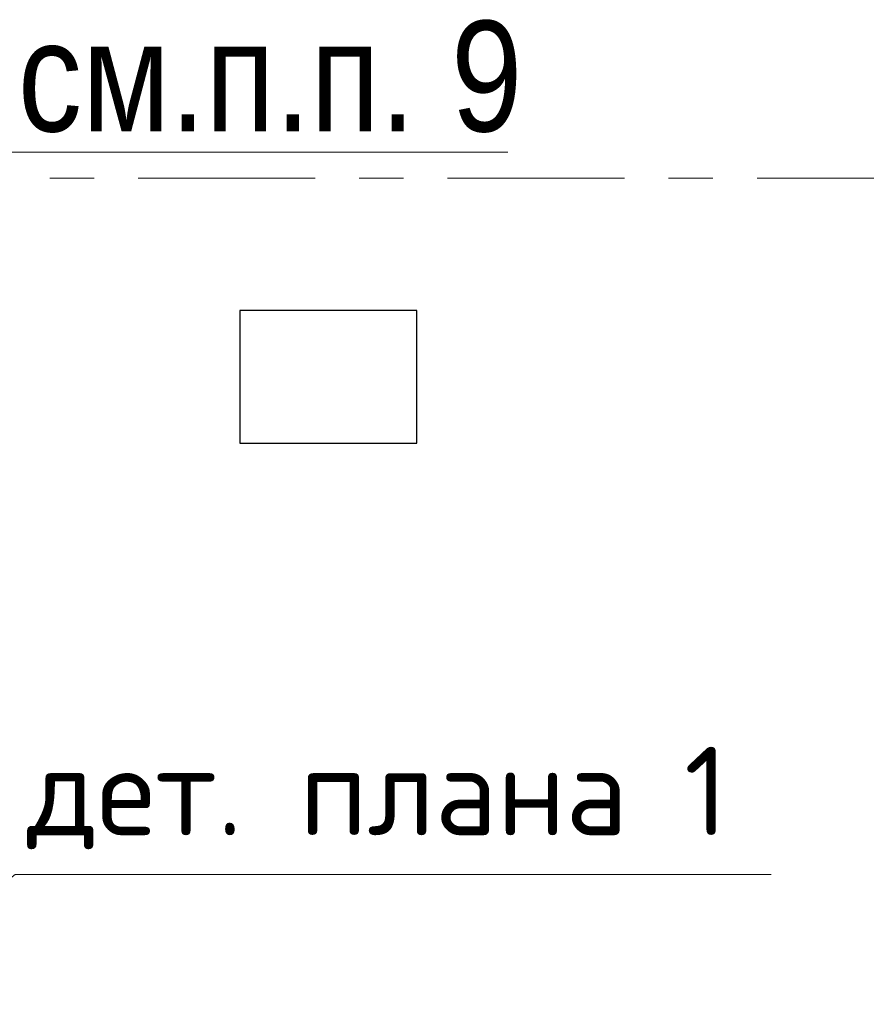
# Model space of a CAD drawing. Header units: metres. Extents: x -38 to 85, y -15 to 19.
# Tile 54 of 93: x 48.9 to 50.82, y 5.53 to 7.76. Entities that reach past the tile are written whole.
import ezdxf

# ---------------------------------------------------------------- set-up
doc = ezdxf.new("R2010")
doc.units = ezdxf.units.M
doc.linetypes.add('______11', pattern=[0.5, 0.4, -0.05, 0, -0.05])
doc.linetypes.add('______5', pattern=[1.1, 0.8, -0.1, 0.1, -0.1])
for name, color, linetype, lineweight in [('XR$2$Осевая линия (1)', 7, '______5', 13), ('XR$3$Общий слой (1)', 7, 'Continuous', 13), ('XR$3$Перекрытие (1)', 7, 'Continuous', 35), ('XR$3$Текст_ общее_1', 7, 'Continuous', 13), ('XR$3$Фундамент (1)_1', 7, 'Continuous', 35)]:
    doc.layers.add(name, color=color, linetype=linetype, lineweight=lineweight)
doc.styles.add('ARIAL', font='arial.ttf')
doc.styles.add('ISOCPEUR', font='txt')

msp = doc.modelspace()

# ---------------------------------------------------------------- linework, layer by layer
at = {"color": 7, "linetype": 'Continuous', "lineweight": 13, "transparency": 33554687}
msp.add_lwpolyline([(48.514, 5.531), (48.8917, 5.8243), (50.6017, 5.8243)], dxfattribs=at)
at = {"layer": 'XR$2$Осевая линия (1)', "color": 253, "linetype": '______11', "lineweight": 13, "true_color": 0xa0a0a0, "transparency": 33554687}
msp.add_line((-2.63, 7.4), (62.6, 7.4), dxfattribs=at)
at = {"layer": 'XR$3$Общий слой (1)', "color": 7, "linetype": 'Continuous', "lineweight": 13, "transparency": 33554687}
msp.add_lwpolyline([(48.6879, 7.2894), (48.8665, 7.4586), (50.0065, 7.4586)], dxfattribs=at)
at = {"layer": 'XR$3$Перекрытие (1)', "color": 7, "linetype": 'Continuous', "lineweight": 25, "transparency": 33554687}
for p, q in [((49.4, 7.1), (49.4, 6.8)), ((49.8, 7.1), (49.4, 7.1)), ((49.8, 6.8), (49.8, 7.1)), ((49.4, 6.8), (49.8, 6.8))]:
    msp.add_line(p, q, dxfattribs=at)

# ---------------------------------------------------------------- texts
at = {"layer": 'XR$3$Текст_ общее_1', "color": 7, "linetype": 'Continuous', "lineweight": 13, "transparency": 33554687, "insert": (49.7117, 5.9976), "char_height": 0.2, "width": 1.695238, "attachment_point": 5, "style": 'ISOCPEUR'}
msp.add_mtext('\\A1;{\\fISOCPEUR|i0|b0;\\H0.200000;\\W1.000000;\\C7;дет. плана 1}\\P', dxfattribs=at)
at = {"layer": 'XR$3$Фундамент (1)_1', "color": 7, "linetype": 'Continuous', "lineweight": 13, "transparency": 33554687, "insert": (48.8976, 7.6287), "char_height": 0.25, "width": 1.482417, "attachment_point": 4, "style": 'ARIAL'}
msp.add_mtext('\\W0.83;см.п.п. 9', dxfattribs=at)

doc.saveas('drawing.dxf')
